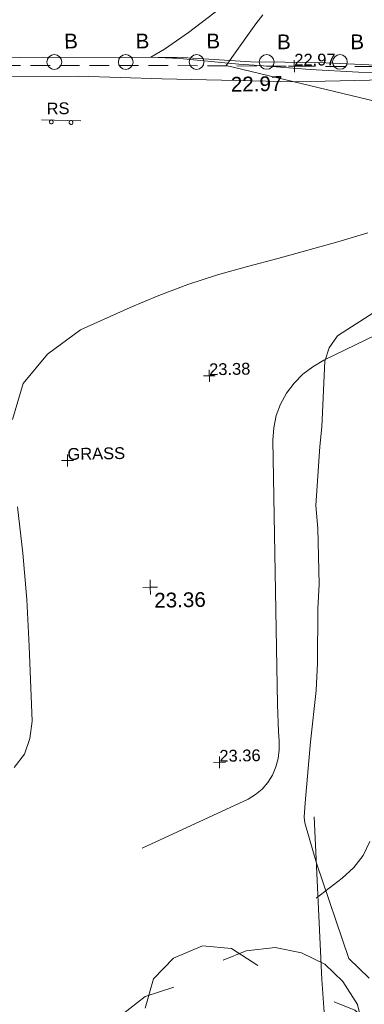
# Model space of a CAD drawing. Header units: millimetres. Extents: x -290717 to 520720, y -88450 to 287762.
# Tile 33 of 256: x -210665 to -201901, y -60302 to -35293. Entities that reach past the tile are written whole.
import ezdxf

# ---------------------------------------------------------------- set-up
doc = ezdxf.new("R2010")
doc.units = ezdxf.units.MM
doc.linetypes.add('IMPORT-DASHED _2_', pattern=[750, 500, -250])
doc.linetypes.add('IMPORT-UG_ELEC_STREET LIGHTING_QLB2 _2_', pattern=[2700, 1500, -300, 0, -250, 150, -300, 0, -200])
for name, color, linetype, lineweight, true_color in [('00_TOPO_FURN_BOLLARD', 7, 'Continuous', 9, 0x666666), ('00_TOPO_LEVEL_SPOT', 7, 'Continuous', 9, 0x666666), ('00_TOPO_TREE', 7, 'Continuous', 9, 0x666666), ('00_UAV_FORM_LINES', 7, 'Continuous', 9, 0x666666), ('01_DTM_CONTOUR_MNR', 7, 'Continuous', 9, 0xa5a552), ('12333-PUM-2D-U-0001-C01 - Rev2_REVIT IMPORT_dwg', 7, 'Continuous', 9, 0x767676), ('CONTOURS_INDEX', 4, 'Continuous', 9, 0x00ffff), ('CONTOURS_MINOR', 7, 'Continuous', 9, 0x00a5a5), ('SIGN', 7, 'Continuous', 9, 0x00a5a5), ('SIGN_TXT', 7, 'Continuous', 9, 0x00a5a5), ('SPOT_HEIGHTS_LVL', 7, 'Continuous', 9, 0x00a500)]:
    doc.layers.add(name, color=color, linetype=linetype, lineweight=lineweight, true_color=true_color)
for name, color, linetype, lineweight in [('00_TOPO_ROAD_EDGE', 7, 'Continuous', 9), ('CHANGE_OF_SURFACE', 7, 'IMPORT-DASHED _2_', 9), ('CHANGE_OF_SURFACE_LVL', 7, 'Continuous', 9), ('Text', 7, 'Continuous', 9), ('TEXT_TXT', 7, 'Continuous', 9)]:
    doc.layers.add(name, color=color, linetype=linetype, lineweight=lineweight)
doc.styles.add('Arial_3', font='arial.ttf', dxfattribs={"height": 300})
doc.styles.add('Swis721 Lt BT_2', font='swissl.ttf', dxfattribs={"height": 375})

# ---------------------------------------------------------------- blocks, each defined once
blk = doc.blocks.new('12333-PUM-2D-U-0001-C01 - Rev2_REVIT IMPORT_dwg_CONIFEROUS_TREE-2077079-Site Location Plan Existing')
at = {"layer": '00_TOPO_TREE', "color": 254, "true_color": 0xcccccc, "flags": 128}
for points in [[(533693466, 725498653), (533693688, 725499393), (533694206, 725499911), (533694946, 725500207), (533695686, 725500133), (533696351, 725499689)], [(533695464, 725499837), (533696055, 725500059), (533696795, 725500133), (533697461, 725499985), (533698053, 725499689), (533698497, 725499245), (533698867, 725498653), (533699015, 725497987)], [(533692800, 725495620), (533692430, 725496286), (533692282, 725497026), (533692430, 725497840), (533692874, 725498505), (533693466, 725498949), (533694206, 725499171)], [(533698275, 725498727), (533698793, 725498505), (533699237, 725498135), (533699458, 725497544), (533699384, 725496952), (533699089, 725496434)], [(533696203, 725498357), (533696795, 725498135), (533697239, 725497766)], [(533699015, 725497100), (533699311, 725496508), (533699384, 725495842), (533699237, 725495176), (533698867, 725494584), (533698349, 725494215), (533697757, 725493919)], [(533694946, 725495546), (533694502, 725496138), (533694428, 725496804)], [(533694280, 725493993), (533693540, 725494067), (533692948, 725494436), (533692578, 725495028), (533692504, 725495694), (533692726, 725496360)], [(533697683, 725495842), (533697387, 725495324), (533696943, 725494954)], [(533698275, 725494436), (533698053, 725493771), (533697535, 725493327), (533696869, 725493179), (533696203, 725493475)], [(533697091, 725493623), (533696647, 725493253), (533696055, 725493031), (533695464, 725492957), (533694872, 725493031), (533694280, 725493327), (533693836, 725493697), (533693540, 725494215)]]:
    blk.add_lwpolyline(points, dxfattribs=at)
at = {"layer": '00_TOPO_TREE', "color": 254, "true_color": 0xcccccc}
blk.add_circle((533695907, 725496656), 228, dxfattribs=at)
blk = doc.blocks.new('12333-PUM-2D-U-0001-C01 - Rev2_REVIT IMPORT_dwg_MSL_Bollard_2-2077182-Site Location Plan Existing')
at = {"layer": '00_TOPO_FURN_BOLLARD', "color": 254, "true_color": 0xcccccc}
blk.add_circle((0, 0), 62.5, dxfattribs=at)
blk = doc.blocks.new('12333-PUM-2D-U-0001-C01 - Rev2_REVIT IMPORT_dwg_MM-2077200-Site Location Plan Existing')
at = {"layer": '00_TOPO_LEVEL_SPOT', "color": 254, "true_color": 0xcccccc, "flags": 128}
for points in [[(0, -500), (0, 0), (-500, 0)], [(500, 0), (0, 0), (0, 500)]]:
    blk.add_lwpolyline(points, dxfattribs=at)
blk = doc.blocks.new('12333-PUM-2D-U-0001-C01 - Rev2_REVIT IMPORT_dwg_MGS62954_T2_Galway_ITM_3d_Rev1-2077680-Site Location Plan Existing')
at = {"layer": '00_TOPO_ROAD_EDGE', "color": 254, "true_color": 0xcccccc, "flags": 128}
blk.add_lwpolyline([(533687156, 725522768), (533690703, 725522847), (533694701, 725522791), (533696571, 725522637), (533698294, 725522593), (533700285, 725522462), (533701733, 725522537), (533703824, 725522563), (533707623, 725522442), (533709985, 725522379), (533711767, 725522368), (533714249, 725522280), (533716199, 725522238), (533718452, 725522173), (533720765, 725522157), (533722652, 725522099), (533725267, 725521976), (533727654, 725521980), (533730150, 725521965), (533732716, 725521829), (533734765, 725521820)], dxfattribs=at)
at = {"layer": '00_UAV_FORM_LINES', "color": 254, "true_color": 0xcccccc, "flags": 128}
for points in [[(533671420, 725522631), (533676702, 725522469), (533680776, 725522370), (533684472, 725522462), (533687960, 725522418), (533692184, 725522349), (533694302, 725522246), (533697704, 725522111), (533701453, 725522133), (533704272, 725522062), (533707237, 725522148)], [(533697844, 725503436), (533697970, 725499305), (533698093, 725497050), (533698308, 725496141), (533698763, 725495256), (533699451, 725494463), (533699912, 725494186), (533700648, 725493978), (533702253, 725493724), (533707152, 725492809), (533713220, 725492337), (533719618, 725492061), (533726913, 725491863), (533734212, 725491895), (533741513, 725491766), (533742224, 725491811), (533743151, 725491852), (533744105, 725491896), (533746567, 725492196)]]:
    blk.add_lwpolyline(points, dxfattribs=at)
at = {"layer": '01_DTM_CONTOUR_MNR', "color": 254, "true_color": 0xcccccc, "flags": 128}
for points in [[(533696014, 725524155), (533694999, 725523410), (533694377, 725522997), (533694030, 725522800), (533694577, 725522768), (533694679, 725522762), (533696264, 725522587), (533696784, 725522540), (533698078, 725522417), (533699302, 725522327), (533700952, 725522272), (533701547, 725522272), (533702151, 725522257), (533704200, 725522138), (533705260, 725522090), (533707097, 725521609), (533707371, 725521483), (533707590, 725521300), (533707690, 725520319), (533707802, 725520007), (533707830, 725519960), (533707858, 725519960)], [(533699170, 725499318), (533698660, 725499825), (533697880, 725502260), (533697606, 725503286), (533697593, 725503432), (533697619, 725503792), (533697787, 725505340), (533697954, 725506644), (533697997, 725507340), (533698029, 725508719), (533698072, 725509340), (533698064, 725510754), (533698023, 725511340), (533698150, 725512840), (533698212, 725513340), (533698315, 725515005), (533698435, 725515340), (533698650, 725515642), (533699702, 725516288)]]:
    blk.add_lwpolyline(points, dxfattribs=at)
for name, p, xscale, yscale, zscale in [('12333-PUM-2D-U-0001-C01 - Rev2_REVIT IMPORT_dwg_MSL_Bollard_2-2077182-Site Location Plan Existing', (533691573, 725522720), 3, 3, 3), ('12333-PUM-2D-U-0001-C01 - Rev2_REVIT IMPORT_dwg_MSL_Bollard_2-2077182-Site Location Plan Existing', (533693389, 725522689), 3, 3, 3), ('12333-PUM-2D-U-0001-C01 - Rev2_REVIT IMPORT_dwg_MSL_Bollard_2-2077182-Site Location Plan Existing', (533695190, 725522659), 3, 3, 3), ('12333-PUM-2D-U-0001-C01 - Rev2_REVIT IMPORT_dwg_MSL_Bollard_2-2077182-Site Location Plan Existing', (533696973, 725522629), 3, 3, 3), ('12333-PUM-2D-U-0001-C01 - Rev2_REVIT IMPORT_dwg_MSL_Bollard_2-2077182-Site Location Plan Existing', (533698835, 725522597), 3, 3, 3), ('12333-PUM-2D-U-0001-C01 - Rev2_REVIT IMPORT_dwg_MM-2077200-Site Location Plan Existing', (533693780, 725509340), 0.375, 0.375, 0.375)]:
    blk.add_blockref(name, p, dxfattribs=dict(xscale=xscale, yscale=yscale, zscale=zscale))
blk.add_blockref('12333-PUM-2D-U-0001-C01 - Rev2_REVIT IMPORT_dwg_CONIFEROUS_TREE-2077079-Site Location Plan Existing', (0, 0))
at = {"layer": '00_TOPO_FURN_BOLLARD', "char_height": 375, "width": 398.91, "attachment_point": 1, "line_spacing_factor": 1.005062, "style": 'Swis721 Lt BT_2'}
for insert in [(533691833, 725523433), (533693649, 725523402), (533695449, 725523372), (533697244, 725523319), (533699107, 725523287)]:
    blk.add_mtext('B', dxfattribs=dict(at, insert=insert))
at = {"layer": '00_TOPO_LEVEL_SPOT', "insert": (533693875, 725509193), "char_height": 375, "width": 1495.9, "attachment_point": 1, "line_spacing_factor": 1.005062, "style": 'Swis721 Lt BT_2'}
blk.add_mtext('23.36', dxfattribs=at)
at = {"layer": '00_TOPO_ROAD_EDGE', "color": 251, "true_color": 0x666666, "insert": (533696051, 725522263), "char_height": 375, "width": 1495.9, "attachment_point": 1, "line_spacing_factor": 1.005062, "style": 'Swis721 Lt BT_2'}
blk.add_mtext('22.97', dxfattribs=at)
blk = doc.blocks.new('12333-PUM-2D-U-0001-C01 - Rev2_REVIT IMPORT_dwg_SPOT-2077713-Site Location Plan Existing')
at = {"layer": 'Text', "color": 253, "true_color": 0xaaaaaa}
for p, q in [((-500, 0), (500, 0)), ((0, 500), (0, -500))]:
    blk.add_line(p, q, dxfattribs=at)
blk = doc.blocks.new('12333-PUM-2D-U-0001-C01 - Rev2_REVIT IMPORT_dwg_SIGNLEFT-2077795-Site Location Plan Existing')
at = {"layer": 'SIGN', "color": 254, "true_color": 0xaae1e1}
blk.add_line((500, -50), (-500, -50), dxfattribs=at)
at = {"layer": 'SIGN', "color": 254, "true_color": 0xaae1e1, "flags": 128}
for points in [[(-200, 0), (-202.5, 15.5), (-209.5, 29.5), (-220.5, 40.5), (-234.5, 47.5), (-250, 50), (-265.5, 47.5), (-279.5, 40.5), (-290.5, 29.5), (-297.5, 15.5), (-300, 0), (-297.5, -15.5), (-290.5, -29.5), (-279.5, -40.5), (-265.5, -47.5), (-250, -50), (-234.5, -47.5), (-220.5, -40.5), (-209.5, -29.5), (-202.5, -15.5)], [(300, 0), (297.5, 15.5), (290.5, 29.5), (279.5, 40.5), (265.5, 47.5), (250, 50), (234.5, 47.5), (220.5, 40.5), (209.5, 29.5), (202.5, 15.5), (200, 0), (202.5, -15.5), (209.5, -29.5), (220.5, -40.5), (234.5, -47.5), (250, -50), (265.5, -47.5), (279.5, -40.5), (290.5, -29.5), (297.5, -15.5)]]:
    blk.add_lwpolyline(points, close=True, dxfattribs=at)
blk = doc.blocks.new('12333-PUM-2D-U-0001-C01 - Rev2_REVIT IMPORT_dwg_SPOT-2077769-Site Location Plan Existing')
at = {"layer": 'CHANGE_OF_SURFACE_LVL', "color": 253, "true_color": 0xaaaaaa}
for p, q in [((-500, 0), (500, 0)), ((0, 500), (0, -500))]:
    blk.add_line(p, q, dxfattribs=at)
blk = doc.blocks.new('12333-PUM-2D-U-0001-C01 - Rev2_REVIT IMPORT_dwg_SPOT-2077775-Site Location Plan Existing')
at = {"layer": 'SPOT_HEIGHTS_LVL', "color": 9, "true_color": 0xaae1aa}
for p, q in [((-500, 0), (500, 0)), ((0, 500), (0, -500))]:
    blk.add_line(p, q, dxfattribs=at)
blk = doc.blocks.new('12333-PUM-2D-U-0001-C01 - Rev2_REVIT IMPORT_dwg-1620468-Site Location Plan Existing')
at = {"layer": 'CHANGE_OF_SURFACE', "color": 253, "true_color": 0xaaaaaa, "flags": 128}
blk.add_lwpolyline([(-24358, -92964), (-24156, -93140), (-22848, -94150), (-21150, -95182), (-18502, -95805), (-18226, -95358), (-16789, -95595), (-16745, -96269), (-14244, -96421), (-11146, -96719), (-9287, -96834), (-7039, -96639), (-1394, -97132), (1806, -97304), (5535, -97132), (9390, -97087), (13090, -97201), (13595, -96100), (13870, -94585), (14363, -92647), (27367, -92832), (28836, -92816), (28824, -93584), (29680, -93596), (29685, -92832), (35522, -93004), (42936, -93083), (52550, -93255), (60638, -93438), (70045, -93564), (79590, -93754), (89646, -93983), (89999, -95735)], dxfattribs=at)
at = {"layer": 'CONTOURS_INDEX', "color": 131, "true_color": 0xaaffff, "flags": 128}
blk.add_lwpolyline([(55819, -92024), (55635, -92252), (55456, -92486), (54858, -93301), (59115, -94394)], dxfattribs=at)
at = {"layer": 'CONTOURS_MINOR', "color": 254, "true_color": 0xaae1e1, "flags": 128}
for points in [[(49163, -111033), (49426, -110702), (49571, -110304), (49636, -109863), (49599, -107958), (49554, -106773), (49478, -105591), (49357, -104412)], [(49272, -102196), (49563, -101281), (50189, -100553), (51038, -99949), (52309, -99402), (53045, -99108), (53790, -98841), (54548, -98613), (55314, -98411), (56086, -98223), (56855, -98028), (57622, -97822), (58386, -97608)], [(52378, -113141), (55092, -111940), (55286, -111828), (55459, -111695), (55602, -111529), (55724, -111342), (55811, -111131), (55874, -110918), (55903, -110697), (55910, -110471), (55900, -110241), (55892, -110011), (55888, -109781), (55886, -109551), (55881, -102837), (55909, -102519), (55974, -102212), (56093, -101922), (56248, -101642), (56450, -101393), (56674, -101170), (56931, -100986), (57210, -100828), (60707, -99212)], [(56778, -114481), (57451, -113992), (57747, -113721), (57996, -113420), (58173, -113071)]]:
    blk.add_lwpolyline(points, dxfattribs=at)
blk.add_blockref('12333-PUM-2D-U-0001-C01 - Rev2_REVIT IMPORT_dwg_MGS62954_T2_Galway_ITM_3d_Rev1-2077680-Site Location Plan Existing', (-533641080, -725615854))
at = {"xscale": 0.3, "yscale": 0.3, "zscale": 0.3}
for name, p in [('12333-PUM-2D-U-0001-C01 - Rev2_REVIT IMPORT_dwg_SPOT-2077769-Site Location Plan Existing', (56594, -93346)), ('12333-PUM-2D-U-0001-C01 - Rev2_REVIT IMPORT_dwg_SPOT-2077775-Site Location Plan Existing', (54293, -101172)), ('12333-PUM-2D-U-0001-C01 - Rev2_REVIT IMPORT_dwg_SPOT-2077713-Site Location Plan Existing', (50653, -103260)), ('12333-PUM-2D-U-0001-C01 - Rev2_REVIT IMPORT_dwg_SPOT-2077775-Site Location Plan Existing', (54382, -110994))]:
    blk.add_blockref(name, p, dxfattribs=at)
at = {"rotation": 177.4886367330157}
blk.add_blockref('12333-PUM-2D-U-0001-C01 - Rev2_REVIT IMPORT_dwg_SIGNLEFT-2077795-Site Location Plan Existing', (50641, -94665), dxfattribs=at)
at = {"layer": 'CHANGE_OF_SURFACE_LVL', "insert": (56598, -93031), "char_height": 300, "width": 1256.11, "attachment_point": 1, "rotation": 359.2125, "line_spacing_factor": 0.941778, "style": 'Arial_3'}
blk.add_mtext('22.97', dxfattribs=at)
at = {"layer": 'SIGN_TXT', "insert": (50277, -94162), "char_height": 300, "width": 694.17, "attachment_point": 1, "line_spacing_factor": 0.941778, "style": 'Arial_3'}
blk.add_mtext('RS', dxfattribs=at)
at = {"layer": 'SPOT_HEIGHTS_LVL', "char_height": 300, "width": 1256.11, "attachment_point": 1, "line_spacing_factor": 0.941778, "style": 'Arial_3'}
for s, insert in [('23.38', (54293, -100857)), ('23.36', (54382, -110679))]:
    blk.add_mtext(s, dxfattribs=dict(at, insert=insert))
at = {"layer": 'TEXT_TXT', "insert": (50653, -102945), "char_height": 300, "width": 1751.95, "attachment_point": 1, "line_spacing_factor": 0.941778, "style": 'Arial_3'}
blk.add_mtext('GRASS', dxfattribs=at)

msp = doc.modelspace()

# ---------------------------------------------------------------- block references
at = {"layer": '12333-PUM-2D-U-0001-C01 - Rev2_REVIT IMPORT_dwg', "color": 254, "linetype": 'IMPORT-UG_ELEC_STREET LIGHTING_QLB2 _2_', "true_color": 0xffd4d4, "rotation": 0.9999999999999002}
msp.add_blockref('12333-PUM-2D-U-0001-C01 - Rev2_REVIT IMPORT_dwg-1620468-Site Location Plan Existing', (-261895, 55870), dxfattribs=at)

doc.saveas('drawing.dxf')
